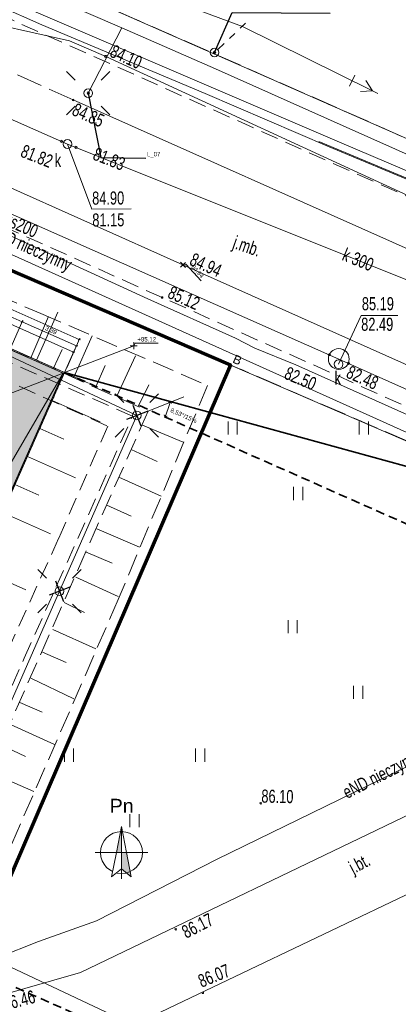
# Model space of a CAD drawing. Header units: metres. Extents: x -1013 to 1493497, y -5789518 to 1032.
# Tile 47 of 73: x 23 to 45, y -25 to 31. Entities that reach past the tile are written whole.
import ezdxf
from ezdxf.xclip import XClip

# ---------------------------------------------------------------- set-up
doc = ezdxf.new("R2010")
doc.units = ezdxf.units.M
doc.header["$MEASUREMENT"] = 0
doc.header["$XCLIPFRAME"] = 0
for name, pattern in [('2_BUBZ02', [1.75, 1.25, -0.5]), ('2_KTCR02', [1.5, 1, -0.5]), ('2_KTJZ01', [2, 1.5, -0.5]), ('GUK', [2, 1.5, -0.5]), ('GUZ', [1, 0.5, -0.5]), ('Kropki i Kreski', [0.72, 0.36, -0.18, 0, -0.18]), ('Przerywana długa', [0.78, 0.5, -0.28]), ('Wipeout_Contour', [1, 0, -1])]:
    doc.linetypes.add(name, pattern=pattern)
for name, color, linetype, lineweight in [('130-Z Teren1', 7, 'Continuous', 13), ('130-Z Teren114', 113, 'Continuous', 25), ('130-Z Teren94', 9, 'Continuous', 13), ('450-K Belki21', 37, 'Continuous', 5), ('450-K Belki69', 41, 'Continuous', 13), ('703-L Płaszczyzny podejścia 2D3', 152, 'Continuous', 30), ('703-L Płaszczyzny podejścia 2D38', 171, 'Continuous', 35), ('708-L Opisy_ numeracja obiektów85', 1, 'Continuous', 25), ('709-L Rzędne terenu25', 5, 'Continuous', 13), ('709-L Rzędne terenu85', 1, 'Continuous', 25), ('711-L Wymiary opisy1', 7, 'Continuous', 13), ('711-L Wymiary opisy85', 1, 'Continuous', 25), ('714-L Wymiary opisy dla 1_1001', 7, 'Continuous', 13), ('718-L Elementy do rozbiórki85', 1, 'Continuous', 25), ('722-L Obiekty_Latarnie_ słupy_ anteny1', 7, 'Continuous', 13), ('798-L Zakres inwestycji9', 142, 'Continuous', 70), ('810-G Ogólne2', 4, 'Continuous', 20), ('ex_02_DXF_MZ_500_4_BUBZ_D_L_17', 9, 'Continuous', 18), ('ex_02_DXF_MZ_500_4_Dzialki7', 9, 'Continuous', 18), ('ex_02_DXF_MZ_500_4_K1_BDOT_T_117', 9, 'Continuous', 18), ('ex_02_DXF_MZ_500_4_Kontury3', 9, 'Continuous', 18), ('ex_02_DXF_MZ_500_4_KTCR_D_L_17', 9, 'Continuous', 18), ('ex_02_DXF_MZ_500_4_KTCR_L_17', 9, 'Continuous', 18), ('ex_02_DXF_MZ_500_4_KTJZ_E_T_07', 9, 'Continuous', 18), ('ex_02_DXF_MZ_500_4_KTJZ_L_07', 9, 'Continuous', 18), ('ex_02_DXF_MZ_500_4_KTKR_L_07', 9, 'Continuous', 18), ('ex_02_DXF_MZ_500_4_RTPW_T_17', 9, 'Continuous', 18), ('ex_02_DXF_MZ_500_4_SUBK_L_034', 9, 'Continuous', 18), ('ex_02_DXF_MZ_500_4_SUPE_D_L_31', 9, 'Continuous', 18), ('ex_02_DXF_MZ_500_4_SUPE_D_T_27', 9, 'Continuous', 18), ('ex_02_DXF_MZ_500_4_SUPE_E_T_31', 9, 'Continuous', 18), ('ex_02_DXF_MZ_500_4_SUPG_L_252', 9, 'Continuous', 18), ('ex_02_DXF_MZ_500_4_SUPK_D_L_434', 9, 'Continuous', 18), ('ex_02_DXF_MZ_500_4_SUPK_E_T_434', 9, 'Continuous', 18), ('ex_02_DXF_MZ_500_4_SUPK_L_434', 9, 'Continuous', 18), ('ex_02_DXF_MZ_500_4_SUPT_D_L_030', 9, 'Continuous', 18), ('ex_02_DXF_MZ_500_4_SUPW_D_L_05', 9, 'Continuous', 18), ('ex_02_DXF_MZ_500_4_SUPW_L_05', 9, 'Continuous', 18), ('ex_02_DXF_MZ_500_4_SUSM_D_L_47', 9, 'Continuous', 18), ('ex_02_DXF_MZ_500_4_SUSM_D_T_07', 9, 'Continuous', 18), ('ex_02_DXF_MZ_500_4_SUSM_D_T_37', 9, 'Continuous', 18), ('ex_02_DXF_MZ_500_4_SUTG_T_052', 9, 'Continuous', 18), ('ex_02_DXF_MZ_500_4_SUTK_T_034', 9, 'Continuous', 18), ('ex_02_DXF_MZ_500_4_SUUK_D_T_234', 9, 'Continuous', 18), ('ex_02_DXF_MZ_500_4_SUUK_E_T_934', 9, 'Continuous', 18), ('ex_02_DXF_MZ_500_4_SUUK_T_234', 9, 'Continuous', 18), ('ex_02_DXF_MZ_500_4_Uzytki3', 9, 'Continuous', 18)]:
    doc.layers.add(name, color=color, linetype=linetype, lineweight=lineweight)
for name, color, linetype in [('700-L Mapa 1_100 dwg', 7, 'Continuous'), ('711-L Wymiary opisy', 7, 'Continuous'), ('714-L Wymiary opisy dla 1_100', 7, 'Continuous')]:
    doc.layers.add(name, color=color, linetype=linetype)
doc.styles.add('STYL_AUTOMATYCZNY_1', font='arial.ttf')
doc.styles.add('STYL_AUTOMATYCZNY_2', font='arial.ttf')
doc.styles.add('STYL_AUTOMATYCZNY_3', font='ARIALN.TTF')
doc.styles.add('STYL_AUTOMATYCZNY_4', font='arial.ttf', dxfattribs={"width": 0.7})
doc.linetypes.add('Linia z krzyżyków', pattern='A,0,[1,88_A.L.03 Sytuacja 1_1001.Shx,S=0.015873,R=0,X=0,Y=0],-2,0', length=2)
doc.dimstyles.new('STYL_AUTOMATYCZNY__1', dxfattribs={"dimtxt": 0.25, "dimasz": 0.095, "dimexe": 0.18, "dimexo": 0.3, "dimgap": 0, "dimtad": 1, "dimzin": 0, "dimdsep": 46, "dimtxsty": 'STYL_AUTOMATYCZNY_2', "dimblk": 'ARROWHEAD_2', "dimblk1": 'ARROWHEAD_2', "dimblk2": 'ARROWHEAD_2', "dimcen": 0.09, "dimclrd": 7, "dimclre": 7, "dimclrt": 1, "dimazin": 0, "dimtfac": 1, "dimtdec": 4, "dimtmove": 0, "dimatfit": 3, "dimfxl": 1, "dimtolj": 1, "dimtzin": 0, "dimarcsym": 0})
doc.dimstyles.new('STYL_AUTOMATYCZNY__3', dxfattribs={"dimtxt": 0.25, "dimasz": 0.183575, "dimexe": 0.18, "dimexo": 0.04, "dimgap": 0, "dimtad": 1, "dimzin": 0, "dimdsep": 46, "dimtxsty": 'STYL_AUTOMATYCZNY_2', "dimblk": 'ARROWHEAD_8', "dimblk1": 'ARROWHEAD_8', "dimblk2": 'ARROWHEAD_8', "dimcen": 0.09, "dimclrd": 7, "dimclre": 7, "dimclrt": 7, "dimazin": 0, "dimtfac": 1, "dimtdec": 4, "dimtmove": 2, "dimatfit": 3, "dimfxl": 1, "dimtolj": 1, "dimtzin": 0, "dimarcsym": 0})
doc.dimstyles.new('STYL_AUTOMATYCZNY__4', dxfattribs={"dimtxt": 0.18, "dimasz": 0.0912, "dimexe": 0.18, "dimexo": 0.0625, "dimgap": 0, "dimtad": 0, "dimtih": 1, "dimtoh": 1, "dimdec": 4, "dimzin": 0, "dimdsep": 46, "dimcen": 0.09, "dimadec": 0, "dimazin": 0, "dimtfac": 1, "dimtdec": 4, "dimtmove": 0, "dimatfit": 3, "dimldrblk": 'ARROWHEAD_7', "dimfxl": 1, "dimtolj": 1, "dimtzin": 0, "dimarcsym": 0})

# ---------------------------------------------------------------- blocks, each defined once
blk = doc.blocks.new('*D6')
at = {"layer": '711-L Wymiary opisy1', "color": 7, "linetype": 'Continuous', "lineweight": 13}
for p, q in [((-4.674, 24.638), (-3.921, 26.336)), ((-3.901, 26.293), (-4.018, 26.208)), ((-4.015, 26.275), (-3.959, 26.25)), ((-3.959, 26.25), (26.485, 12.759)), ((25.771, 11.146), (26.523, 12.845)), ((26.427, 12.717), (26.544, 12.802)), ((26.485, 12.759), (26.541, 12.735))]:
    blk.add_line(p, q, dxfattribs=at)
at = {"layer": '711-L Wymiary opisy85', "color": 1, "lineweight": 25, "insert": (10.891, 19.724), "char_height": 0.25, "attachment_point": 7, "rotation": 336.1008, "style": 'STYL_AUTOMATYCZNY_2'}
blk.add_mtext('\\A1;{\\pql;\\fArial|b0|i0|c238|p0;\\W1.000000;33,30}', dxfattribs=at)
blk = doc.blocks.new('ARROWHEAD_2')
at = {"color": 0, "linetype": 'Continuous', "lineweight": 0}
for p, q in [((0, 0), (-1, 0)), ((-0.38, -0.66), (0.38, 0.66))]:
    blk.add_line(p, q, dxfattribs=at)
blk = doc.blocks.new('*D9')
at = {"layer": '711-L Wymiary opisy1', "color": 7, "linetype": 'Continuous', "lineweight": 13}
for p, q in [((-4.12, 25.888), (-1.02, 24.515)), ((-2.948, 20.165), (-0.982, 24.601)), ((-0.962, 24.557), (-1.079, 24.472)), ((-1.02, 24.515), (23.226, 13.771)), ((21.298, 9.421), (23.264, 13.857)), ((23.284, 13.813), (23.168, 13.728)), ((23.226, 13.771), (26.325, 12.398))]:
    blk.add_line(p, q, dxfattribs=at)
at = {"layer": '711-L Wymiary opisy85', "color": 1, "lineweight": 25, "insert": (10.731, 19.362), "char_height": 0.25, "attachment_point": 7, "rotation": 336.1008, "style": 'STYL_AUTOMATYCZNY_2'}
blk.add_mtext('\\A1;{\\pql;\\fArial|b0|i0|c238|p0;\\W1.000000;26,52}', dxfattribs=at)
blk = doc.blocks.new('*D10')
at = {"layer": '711-L Wymiary opisy1', "color": 7, "linetype": 'Continuous', "lineweight": 13}
for p, q in [((23.284, 13.813), (23.168, 13.728)), ((23.226, 13.771), (26.325, 12.398)), ((25.771, 11.146), (26.363, 12.483)), ((26.267, 12.355), (26.383, 12.44)), ((26.325, 12.398), (26.381, 12.373))]:
    blk.add_line(p, q, dxfattribs=at)
at = {"layer": '711-L Wymiary opisy85', "color": 1, "lineweight": 25, "insert": (24.491, 13.265), "char_height": 0.25, "attachment_point": 7, "rotation": 336.1008, "style": 'STYL_AUTOMATYCZNY_2'}
blk.add_mtext('\\A1;{\\pql;\\fArial|b0|i0|c238|p0;\\W1.000000;3,39}', dxfattribs=at)
blk = doc.blocks.new('*D12')
at = {"layer": '711-L Wymiary opisy1', "color": 7, "linetype": 'Continuous', "lineweight": 13}
for p, q in [((-4.28, 25.527), (4.085, 21.82)), ((-0.015, 12.565), (4.123, 21.905)), ((4.144, 21.862), (4.027, 21.777)), ((4.085, 21.82), (17.799, 15.743)), ((13.698, 6.488), (17.837, 15.828)), ((17.858, 15.785), (17.741, 15.7)), ((17.799, 15.743), (26.165, 12.036))]:
    blk.add_line(p, q, dxfattribs=at)
at = {"layer": '711-L Wymiary opisy85', "color": 1, "lineweight": 25, "insert": (10.57, 19.001), "char_height": 0.25, "attachment_point": 7, "rotation": 336.1008, "style": 'STYL_AUTOMATYCZNY_2'}
blk.add_mtext('\\A1;{\\pql;\\fArial|b0|i0|c238|p0;\\W1.000000;15,00}', dxfattribs=at)
blk = doc.blocks.new('*D13')
at = {"layer": '711-L Wymiary opisy1', "color": 7, "linetype": 'Continuous', "lineweight": 13}
for p, q in [((17.858, 15.785), (17.741, 15.7)), ((17.799, 15.743), (26.165, 12.036)), ((25.771, 11.146), (26.203, 12.122)), ((26.107, 11.993), (26.223, 12.078)), ((26.165, 12.036), (26.221, 12.011))]:
    blk.add_line(p, q, dxfattribs=at)
at = {"layer": '711-L Wymiary opisy85', "color": 1, "lineweight": 25, "insert": (21.697, 14.07), "char_height": 0.25, "attachment_point": 7, "rotation": 336.1008, "style": 'STYL_AUTOMATYCZNY_2'}
blk.add_mtext('\\A1;{\\pql;\\fArial|b0|i0|c238|p0;\\W1.000000;9,15}', dxfattribs=at)
blk = doc.blocks.new('*D63')
at = {"layer": '711-L Wymiary opisy1', "color": 7, "linetype": 'Continuous', "lineweight": 13}
for p, q in [((31.701, 9.209), (31.582, 9.143)), ((31.701, 9.209), (31.767, 9.09)), ((31.387, 8.33), (31.337, 8.457)), ((31.387, 8.33), (31.514, 8.38))]:
    blk.add_line(p, q, dxfattribs=at)
blk.add_arc((25.649, 10.872), 6.276, 336.1008, 344.6316, dxfattribs=at)
at = {"layer": '711-L Wymiary opisy1', "color": 7, "lineweight": 13, "insert": (31.654, 8.581), "char_height": 0.25, "attachment_point": 7, "rotation": 336.1008, "style": 'STYL_AUTOMATYCZNY_2'}
blk.add_mtext('\\A1;{\\pql;\\fArial|b0|i0|c238|p0;\\W1.000000;8,53°/15%}', dxfattribs=at)
blk = doc.blocks.new('ARROWHEAD_8')
at = {"color": 0, "linetype": 'Continuous', "lineweight": 0}
blk.add_line((0, 0), (-1, 0), dxfattribs=at)
at = {"color": 0, "linetype": 'Continuous', "lineweight": 0, "flags": 128}
blk.add_lwpolyline([(-0.525, 0.525), (0, 0), (-0.525, -0.525)], dxfattribs=at)
blk = doc.blocks.new('*D64')
at = {"layer": '711-L Wymiary opisy1', "color": 7, "linetype": 'Continuous', "lineweight": 13}
for p, q in [((18.152, -22.228), (18.025, -22.277)), ((18.152, -22.228), (18.201, -22.356)), ((17.692, -23.088), (17.661, -22.955)), ((17.692, -23.088), (17.825, -23.057))]:
    blk.add_line(p, q, dxfattribs=at)
blk.add_arc((12.159, -19.572), 6.556, 327.57, 336.1008, dxfattribs=at)
at = {"layer": '711-L Wymiary opisy1', "color": 7, "lineweight": 13, "insert": (18.03, -22.8), "char_height": 0.25, "attachment_point": 7, "rotation": 336.1008, "style": 'STYL_AUTOMATYCZNY_2'}
blk.add_mtext('\\A1;{\\pql;\\fArial|b0|i0|c238|p0;\\W1.000000;8,53°/15%}', dxfattribs=at)
blk = doc.blocks.new('ARROWHEAD_7')
at = {"color": 0, "linetype": 'Continuous', "lineweight": 0}
for p, q in [((0, 0), (-1, 0)), ((-0.25, 0), (0.25, 0)), ((0, -0.25), (0, 0.25))]:
    blk.add_line(p, q, dxfattribs=at)
blk.add_circle((0, 0), 0.25, dxfattribs=at)
blk = doc.blocks.new('Rysunek_1_4', base_point=(-51.91, -72.413))
at = {"layer": 'ex_02_DXF_MZ_500_4_BUBZ_D_L_17', "color": 9, "linetype": '2_BUBZ02', "lineweight": 18}
for p, q in [((-9.558, 26.527), (30.427, 8.666)), ((5.692, 22.23), (24.282, 14.249)), ((24.282, 14.249), (33.818, 10.129)), ((33.818, 10.129), (28.715, -2.118)), ((30.427, 8.666), (17.782, -19.93)), ((28.715, -2.118), (20.448, -21.102))]:
    blk.add_line(p, q, dxfattribs=at)
at = {"layer": 'ex_02_DXF_MZ_500_4_BUBZ_D_L_17', "color": 9, "linetype": 'Continuous', "lineweight": 18}
for p, q in [((23.714, 11.707), (24.72, 14.082)), ((26.175, 10.6), (27.232, 12.975)), ((25.013, 11.12), (25.5, 12.196)), ((28.636, 9.51), (29.71, 11.834)), ((27.406, 10.012), (27.976, 11.277)), ((29.866, 8.956), (30.471, 10.17)), ((30.427, 8.666), (32.469, 9.486)), ((30.113, 7.868), (32.436, 6.879)), ((29.458, 6.466), (30.945, 5.778)), ((28.754, 4.877), (31.18, 3.804)), ((28.066, 3.288), (29.451, 2.65)), ((27.497, 1.938), (29.923, 0.882)), ((26.842, 0.622), (28.362, -0.032)), ((26.29, -0.83), (28.716, -1.937)), ((25.618, -2.283), (26.781, -2.854)), ((24.965, -3.821), (27.426, -4.945)), ((24.378, -5.136), (25.728, -5.723)), ((23.707, -6.606), (26.185, -7.798)), ((23.086, -8.007), (24.368, -8.561)), ((22.55, -9.272), (25.062, -10.413)), ((21.996, -10.434), (23.415, -11.089)), ((21.326, -11.972), (23.889, -13.095))]:
    blk.add_line(p, q, dxfattribs=at)
at = {"layer": 'ex_02_DXF_MZ_500_4_Dzialki7', "color": 9, "linetype": 'Continuous', "lineweight": 18}
for p, q in [((-42.33, 44.713), (161.19, -43.067)), ((118.532, -7.999), (16.017, 37.104))]:
    blk.add_line(p, q, dxfattribs=at)
at = {"layer": 'ex_02_DXF_MZ_500_4_K1_BDOT_T_117', "color": 9, "linetype": 'Continuous', "lineweight": 18}
for p, q in [((34.998, 7.322), (34.998, 8.072)), ((35.523, 7.322), (35.523, 8.072)), ((42.498, 7.322), (42.498, 8.072)), ((43.023, 7.322), (43.023, 8.072)), ((38.748, 3.572), (38.748, 4.322)), ((39.273, 3.572), (39.273, 4.322)), ((38.428, -4.044), (38.428, -3.294)), ((38.953, -4.044), (38.953, -3.294)), ((42.178, -7.794), (42.178, -7.044)), ((42.703, -7.794), (42.703, -7.044)), ((25.638, -11.392), (25.638, -10.642)), ((26.163, -11.392), (26.163, -10.642)), ((33.138, -11.392), (33.138, -10.642)), ((33.663, -11.392), (33.663, -10.642)), ((29.388, -15.142), (29.388, -14.392)), ((29.913, -15.142), (29.913, -14.392))]:
    blk.add_line(p, q, dxfattribs=at)
at = {"layer": 'ex_02_DXF_MZ_500_4_Kontury3', "color": 9, "linetype": 'GUK', "lineweight": 18}
for p, q in [((-42.331, 44.714), (102.61, -17.792)), ((16.02, 37.103), (62.51, 16.653))]:
    blk.add_line(p, q, dxfattribs=at)
at = {"layer": 'ex_02_DXF_MZ_500_4_KTCR_D_L_17', "color": 9, "linetype": '2_KTCR02', "lineweight": 18}
for p, q in [((5.263, 18.08), (28.122, 7.801)), ((29.535, 8.383), (20.622, 12.273)), ((23.336, -5.479), (29.535, 8.383)), ((28.122, 7.801), (25.305, 1.376)), ((25.305, 1.376), (20.635, -8.933)), ((16.657, -20.79), (23.336, -5.479))]:
    blk.add_line(p, q, dxfattribs=at)
at = {"layer": 'ex_02_DXF_MZ_500_4_KTCR_L_17', "color": 9, "linetype": '2_KTCR02', "lineweight": 18}
for p, q in [((31.23, 15.163), (-19.02, 37.653)), ((111.77, -8.787), (9.37, 36.973)), ((62.71, 1.113), (31.23, 15.163))]:
    blk.add_line(p, q, dxfattribs=at)
at = {"layer": 'ex_02_DXF_MZ_500_4_KTJZ_L_07', "color": 9, "linetype": '2_KTJZ01', "lineweight": 18}
blk.add_line((26.14, 26.463), (19.78, 29.313), dxfattribs=at)
at = {"layer": 'ex_02_DXF_MZ_500_4_KTKR_L_07', "color": 9, "linetype": 'Continuous', "lineweight": 18}
for p, q in [((32.42, 17.033), (-15.26, 38.363)), ((106.54, -9.377), (26.14, 26.463)), ((63.79, 3.003), (32.42, 17.033)), ((26.55, -23.457), (62.19, -6.317)), ((24.2, -29.027), (62.95, -10.507)), ((26.55, -23.457), (21.67, -24.857))]:
    blk.add_line(p, q, dxfattribs=at)
at = {"layer": 'ex_02_DXF_MZ_500_4_RTPW_T_17', "color": 9, "linetype": 'Continuous', "lineweight": 18}
for centre in [(26.14, 26.463), (32.42, 17.033), (31.23, 15.163), (36.866, -13.774), (32.007, -20.979), (33.552, -24.618)]:
    blk.add_circle(centre, 0.045, dxfattribs=at)
at = {"layer": 'ex_02_DXF_MZ_500_4_SUBK_L_034', "color": 9, "linetype": 'Continuous', "lineweight": 18}
blk.add_circle((41.33, 11.643), 0.595, dxfattribs=at)
at = {"layer": 'ex_02_DXF_MZ_500_4_SUPE_D_L_31', "color": 9, "linetype": 'Continuous', "lineweight": 18}
for p, q in [((23.166, 33.074), (28.924, 30.594)), ((28.924, 30.594), (27, 26.85)), ((28.924, 30.594), (34.281, 28.252)), ((34.281, 28.252), (41.745, 24.914)), ((41.745, 24.914), (48.156, 22.039)), ((30.403, 15.083), (18.012, 20.757)), ((35.419, 12.838), (30.403, 15.083)), ((19.907, 13.029), (29.78, 8.418)), ((36.523, 12.266), (35.419, 12.838)), ((38.87, 11.312), (36.523, 12.266)), ((48.842, 6.852), (38.87, 11.312)), ((29.78, 8.418), (25.35, -1.644)), ((25.35, -1.644), (21.059, -11.415)), ((45.99, -11.3), (34.379, -16.962)), ((34.379, -16.962), (27.463, -20.491)), ((27.463, -20.491), (24.161, -21.684)), ((24.161, -21.684), (20.91, -22.967))]:
    blk.add_line(p, q, dxfattribs=at)
at = {"layer": 'ex_02_DXF_MZ_500_4_SUPE_D_T_27', "color": 9, "linetype": 'Continuous', "lineweight": 18}
for p, q in [((35.824, 30.673), (28.034, 33.554)), ((35.824, 30.673), (43.266, 26.984)), ((42.251, 27.877), (41.94, 27.25)), ((42.878, 27.567), (43.266, 26.984)), ((42.567, 26.939), (43.266, 26.984)), ((43.266, 26.984), (43.574, 26.831))]:
    blk.add_line(p, q, dxfattribs=at)
at = {"layer": 'ex_02_DXF_MZ_500_4_SUPG_L_252', "color": 9, "linetype": 'Continuous', "lineweight": 18}
for p, q in [((25.93, 29.853), (20.98, 30.953)), ((28, 28.953), (25.93, 29.853)), ((47.04, 20.193), (28, 28.953))]:
    blk.add_line(p, q, dxfattribs=at)
at = {"layer": 'ex_02_DXF_MZ_500_4_SUPK_D_L_434', "color": 9, "linetype": 'Continuous', "lineweight": 18}
for p, q in [((7.643, 31.885), (25.81, 23.943)), ((25.81, 23.943), (68.023, 7.027))]:
    blk.add_line(p, q, dxfattribs=at)
at = {"layer": 'ex_02_DXF_MZ_500_4_SUPK_L_434', "color": 9, "linetype": 'Continuous', "lineweight": 18}
for p, q in [((41.33, 11.643), (7.52, 26.613)), ((92.33, -11.167), (41.33, 11.643))]:
    blk.add_line(p, q, dxfattribs=at)
at = {"layer": 'ex_02_DXF_MZ_500_4_SUPT_D_L_030', "color": 9, "linetype": 'Continuous', "lineweight": 18}
for p, q in [((16.628, 34.178), (24.352, 30.752)), ((41.371, 24.051), (18.861, 33.704)), ((24.352, 30.752), (33.691, 26.837)), ((33.691, 26.837), (40.773, 23.777)), ((48.646, 20.552), (40.191, 24.083)), ((40.773, 23.777), (51.736, 19.214)), ((41.371, 24.051), (55.775, 17.922))]:
    blk.add_line(p, q, dxfattribs=at)
at = {"layer": 'ex_02_DXF_MZ_500_4_SUPW_D_L_05', "color": 9, "linetype": 'Continuous', "lineweight": 18}
blk.add_line((35.565, -29.255), (15.788, -19.973), dxfattribs=at)
at = {"layer": 'ex_02_DXF_MZ_500_4_SUPW_L_05', "color": 9, "linetype": 'Continuous', "lineweight": 18}
blk.add_line((17.18, 20.073), (56.56, 2.333), dxfattribs=at)
at = {"layer": 'ex_02_DXF_MZ_500_4_SUSM_D_L_47', "color": 9, "linetype": 'Continuous', "lineweight": 18}
for p, q in [((35.693, 30.562), (36, 30.851)), ((35.078, 29.984), (35.386, 30.273)), ((34.406, 29.353), (34.771, 29.695))]:
    blk.add_line(p, q, dxfattribs=at)
blk.add_circle((34.224, 29.181), 0.25, dxfattribs=at)
at = {"layer": 'ex_02_DXF_MZ_500_4_SUSM_D_T_07', "color": 9, "linetype": 'Continuous', "lineweight": 18}
for p, q in [((26.258, 27.593), (25.763, 28.088)), ((27.743, 27.593), (28.238, 28.088)), ((26.258, 26.108), (25.763, 25.613)), ((27.743, 26.108), (28.238, 25.613)), ((29.037, 9.161), (28.542, 9.656)), ((30.522, 9.161), (31.017, 9.656)), ((29.037, 7.676), (28.542, 7.181)), ((30.522, 7.676), (31.017, 7.181)), ((24.608, -0.901), (24.113, -0.406)), ((26.093, -0.901), (26.588, -0.406)), ((24.608, -2.386), (24.113, -2.881)), ((26.093, -2.386), (26.588, -2.881))]:
    blk.add_line(p, q, dxfattribs=at)
at = {"layer": 'ex_02_DXF_MZ_500_4_SUSM_D_T_37', "color": 9, "linetype": 'Continuous', "lineweight": 18}
for centre in [(34.224, 29.181), (27, 26.85), (29.78, 8.418), (25.35, -1.644)]:
    blk.add_circle(centre, 0.25, dxfattribs=at)
at = {"layer": 'ex_02_DXF_MZ_500_4_SUTG_T_052', "color": 9, "linetype": 'Continuous', "lineweight": 18}
blk.add_circle((28, 28.953), 0.0625, dxfattribs=at)
at = {"layer": 'ex_02_DXF_MZ_500_4_SUTK_T_034', "color": 9, "linetype": 'Continuous', "lineweight": 18}
for p, q in [((25.81, 23.943), (27.197, 20.221)), ((27.197, 20.221), (29.449, 20.237)), ((41.32, 11.343), (42.62, 14.142)), ((42.62, 14.142), (44.71, 14.142))]:
    blk.add_line(p, q, dxfattribs=at)
for centre in [(25.472, 24.091), (26.295, 23.749), (40.786, 11.884), (41.887, 11.401)]:
    blk.add_circle(centre, 0.0625, dxfattribs=at)
at = {"layer": 'ex_02_DXF_MZ_500_4_SUUK_D_T_234', "color": 9, "linetype": 'Continuous', "lineweight": 18}
blk.add_circle((25.81, 23.943), 0.25, dxfattribs=at)
at = {"layer": 'ex_02_DXF_MZ_500_4_SUUK_T_234', "color": 9, "linetype": 'Continuous', "lineweight": 18}
blk.add_circle((41.32, 11.343), 0.25, dxfattribs=at)
at = {"layer": 'ex_02_DXF_MZ_500_4_Uzytki3', "color": 9, "linetype": 'GUZ', "lineweight": 18}
for p, q in [((-42.331, 44.714), (102.61, -17.792)), ((16.017, 37.104), (62.515, 16.649))]:
    blk.add_line(p, q, dxfattribs=at)
at = {"layer": 'ex_02_DXF_MZ_500_4_KTJZ_E_T_07', "color": 9, "linetype": 'Continuous', "lineweight": 18, "char_height": 0.75, "attachment_point": 4, "style": 'STYL_AUTOMATYCZNY_4'}
for s, insert, rotation in [('\\A1;{\\pql;\\fArial|b0|i0|c238|p0;\\W0.700000;j.mb.}', (35.295, 18.253), 340.9003), ('\\A1;{\\pql;\\fArial|b0|i0|c238|p0;\\W0.700000;j.bt.}', (42.042, -17.603), 27.8973)]:
    blk.add_mtext(s, dxfattribs=dict(at, insert=insert, rotation=rotation))
at = {"layer": 'ex_02_DXF_MZ_500_4_RTPW_T_17', "color": 9, "linetype": 'Continuous', "lineweight": 18, "char_height": 0.75, "style": 'STYL_AUTOMATYCZNY_4'}
for s, insert, attachment_point, rotation in [('\\A1;{\\pql;\\fArial|b0|i0|c238|p0;\\W0.700000;84.85}', (26.319, 26.315), 1, 335.889), ('\\A1;{\\pql;\\fArial|b0|i0|c238|p0;\\W0.700000;84.94}', (32.734, 17.051), 7, 335.6688), ('\\A1;{\\pql;\\fArial|b0|i0|c238|p0;\\W0.700000;85.12}', (31.481, 15.163), 7, 335.9313), ('\\A1;{\\pql;\\fArial|b0|i0|c238|p0;\\W0.700000;86.10}', (36.897, -13.744), 7, 358.953), ('\\A1;{\\pql;\\fArial|b0|i0|c238|p0;\\W0.700000;86.17}', (32.262, -20.858), 1, 27.081), ('\\A1;{\\pql;\\fArial|b0|i0|c238|p0;\\W0.700000;86.07}', (33.486, -24.338), 7, 21.9633), ('\\A1;{\\pql;\\fArial|b0|i0|c238|p0;\\W0.700000;86.46}', (22.064, -24.911), 1, 14.8084)]:
    blk.add_mtext(s, dxfattribs=dict(at, insert=insert, attachment_point=attachment_point, rotation=rotation))
at = {"layer": 'ex_02_DXF_MZ_500_4_SUPE_E_T_31', "color": 9, "linetype": 'Continuous', "lineweight": 18, "char_height": 0.75, "attachment_point": 4, "style": 'STYL_AUTOMATYCZNY_4'}
for insert, rotation in [((21.444, 18.9), 335.9627), ((41.686, -13.296), 26.9733)]:
    blk.add_mtext('\\A1;{\\pql;\\fArial|b0|i0|c238|p0;\\W0.700000;eND nieczynny}', dxfattribs=dict(at, insert=insert, rotation=rotation))
at = {"layer": 'ex_02_DXF_MZ_500_4_SUPK_E_T_434', "color": 9, "linetype": 'Continuous', "lineweight": 18, "char_height": 0.75, "attachment_point": 7, "style": 'STYL_AUTOMATYCZNY_4'}
for s, insert, rotation in [('\\A1;{\\pql;\\fArial|b0|i0|c238|p0;\\W0.700000;ks200}', (22.118, 19.341), 336.1048), ('\\A1;{\\pql;\\fArial|b0|i0|c238|p0;\\W0.700000;k 300}', (41.464, 17.309), 338.022)]:
    blk.add_mtext(s, dxfattribs=dict(at, insert=insert, rotation=rotation))
at = {"layer": 'ex_02_DXF_MZ_500_4_SUTG_T_052', "color": 9, "linetype": 'Continuous', "lineweight": 18, "insert": (28.173, 28.961), "char_height": 0.75, "attachment_point": 7, "rotation": 335.6375, "style": 'STYL_AUTOMATYCZNY_4'}
blk.add_mtext('\\A1;{\\pql;\\fArial|b0|i0|c238|p0;\\W0.700000;84.10}', dxfattribs=at)
at = {"layer": 'ex_02_DXF_MZ_500_4_SUTK_T_034', "color": 9, "linetype": 'Continuous', "lineweight": 18, "char_height": 0.75, "style": 'STYL_AUTOMATYCZNY_4'}
for s, insert, attachment_point, rotation in [('\\A1;{\\pql;\\fArial|b0|i0|c238|p0;\\W0.700000;81.82}', (23.207, 23.587), 4, 338.1986), ('\\A1;{\\pql;\\fArial|b0|i0|c238|p0;\\W0.700000;81.83}', (27.344, 23.421), 4, 338.5523), ('\\A1;{\\pql;\\fArial|b0|i0|c238|p0;\\W0.700000;84.90}', (27.22, 21.221), 1, 0.4031), ('\\A1;{\\pql;\\fArial|b0|i0|c238|p0;\\W0.700000;81.15}', (27.228, 19.971), 1, 0.4031), ('\\A1;{\\pql;\\fArial|b0|i0|c238|p0;\\W0.700000;82.50}', (38.444, 11.236), 1, 337.1263), ('\\A1;{\\pql;\\fArial|b0|i0|c238|p0;\\W0.700000;82.48}', (41.999, 11.295), 1, 336.2848)]:
    blk.add_mtext(s, dxfattribs=dict(at, insert=insert, attachment_point=attachment_point, rotation=rotation))
for s, insert, attachment_point in [('\\A1;{\\pql;\\fArial|b0|i0|c238|p0;\\W0.700000;85.19}', (42.65, 14.422), 7), ('\\A1;{\\pql;\\fArial|b0|i0|c238|p0;\\W0.700000;82.49}', (42.613, 14.006), 1)]:
    blk.add_mtext(s, dxfattribs=dict(at, insert=insert, attachment_point=attachment_point))
at = {"layer": 'ex_02_DXF_MZ_500_4_SUUK_E_T_934', "color": 9, "linetype": 'Continuous', "lineweight": 18, "char_height": 0.75, "attachment_point": 1, "style": 'STYL_AUTOMATYCZNY_4'}
for s, insert in [('\\A1;{\\pql;\\fArial|b0|i0|c238|p0;\\W0.700000;k }', (25.082, 23.385)), ('\\A1;{\\pql;\\fArial|b0|i0|c238|p0;\\W0.700000;k}', (41.088, 10.928))]:
    blk.add_mtext(s, dxfattribs=dict(at, insert=insert))

msp = doc.modelspace()

# ---------------------------------------------------------------- hatches: boundary and pattern name
at = {"layer": '130-Z Teren114', "linetype": 'Continuous', "lineweight": 25}
h = msp.add_hatch(dxfattribs=at)
h.set_pattern_fill('trawa_0001', color=113, style=0, pattern_type=2)
h.set_pattern_definition([(66.1008, (9.5559, 15.6522), (-0.548556, 0.243077), [0.086603, -0.259808]), (66.101, (9.90033, 15.689), (-0.548556, 0.243077), [0.086603, -0.259808]), (6.1008, (9.5559, 15.6522), (-0.063767, 0.596602), [0.086603, -0.259808]), (6.101, (9.6962, 15.9689), (-0.063767, 0.596602), [0.086603, -0.259808]), (126.1008, (9.5559, 15.6522), (0.484789, 0.353525), [0.086603, -0.259808]), (126.101, (9.6962, 15.9689), (0.484789, 0.353525), [0.086603, -0.259808])])
h.paths.add_polyline_path([(-3.0696, 19.8905), (21.1766, 9.1465), (25.5699, 10.8413), (-4.765, 24.2841)])
h = msp.add_hatch(dxfattribs=at)
h.set_pattern_fill('trawa_0001', color=113, style=0, pattern_type=2)
h.set_pattern_definition([(156.1008, (16.9383, -3.47895), (0.243077, 0.548556), [0.086603, -0.259808]), (156.1008, (16.90147, -3.1345), (0.243077, 0.548556), [0.086603, -0.259808]), (96.1008, (16.9383, -3.47895), (0.596602, 0.063767), [0.086603, -0.259808]), (96.1008, (16.6216, -3.3386), (0.596602, 0.063767), [0.086603, -0.259808]), (216.1008, (16.9383, -3.47895), (-0.353525, 0.484789), [0.086603, -0.259808]), (216.1008, (16.6216, -3.3386), (-0.353525, 0.484789), [0.086603, -0.259808])])
h.paths.add_polyline_path([(10.4326, -15.0997), (12.128, -19.4933), (25.5699, 10.8413), (21.1766, 9.1465)])
at = {"layer": '714-L Wymiary opisy dla 1_1001', "linetype": 'Continuous', "lineweight": 13}
msp.add_hatch(color=7, dxfattribs=at).paths.add_polyline_path([(28.9006, -16.5915), (28.9006, -15.0915), (28.6091, -16.5915)])

# ---------------------------------------------------------------- linework, layer by layer
at = {"layer": '130-Z Teren1', "color": 7, "linetype": 'Continuous', "lineweight": 13, "flags": 128}
for points in [[(-3.0696, 19.8905), (-4.765, 24.2841), (25.5699, 10.8413), (21.1766, 9.1465)], [(10.4326, -15.0997), (12.128, -19.4933), (25.5699, 10.8413), (21.1766, 9.1465)]]:
    msp.add_lwpolyline(points, close=True, dxfattribs=at)
at = {"layer": '130-Z Teren1', "color": 7, "linetype": 'Continuous', "lineweight": 13}
for points in [[(24.047, 11.5825), (25.2624, 14.3253)], [(25.6493, 10.8724), (29.6075, 12.3998)], [(25.6493, 10.8724), (26.257, 12.2438)], [(25.6493, 10.8724), (27.0207, 10.2648)], [(24.9393, 9.2701), (27.6821, 8.0547)], [(24.2293, 7.6677), (25.6006, 7.06)], [(23.5192, 6.0654), (26.262, 4.85)], [(22.8092, 4.463), (24.1806, 3.8553)], [(22.0991, 2.8606), (24.8419, 1.6453)], [(20.679, -0.3441), (23.4218, -1.5595)]]:
    msp.add_lwpolyline(points, dxfattribs=at)
at = {"layer": '130-Z Teren94', "color": 9, "linetype": 'Continuous', "lineweight": 13}
msp.add_line((10.4326, -15.0997), (25.5699, 10.8413), dxfattribs=at)
at = {"layer": '450-K Belki21', "color": 37, "linetype": 'Continuous', "lineweight": 5}
for p, q in [((25.6491, 10.8719), (-4.7955, 24.3632)), ((25.5699, 10.8413), (-4.765, 24.2841)), ((12.128, -19.4932), (25.5699, 10.8413)), ((12.1585, -19.5724), (25.6491, 10.8719))]:
    msp.add_line(p, q, dxfattribs=at)
at = {"layer": '450-K Belki69', "color": 41, "linetype": 'Kropki i Kreski', "lineweight": 13}
for p, q in [((25.6491, 10.8719), (-4.7955, 24.3632)), ((12.1585, -19.5724), (25.6491, 10.8719))]:
    msp.add_line(p, q, dxfattribs=at)
at = {"layer": '703-L Płaszczyzny podejścia 2D38', "color": 171, "linetype": 'Przerywana długa', "lineweight": 35}
msp.add_line((12.1585, -19.5724), (367.8056, -177.1675), dxfattribs=at)
at = {"layer": '709-L Rzędne terenu25', "color": 5, "linetype": 'Continuous', "lineweight": 13}
for p, q in [((32.2721, 16.8986), (32.5684, 17.1672)), ((32.2859, 17.1811), (32.5546, 16.8847)), ((32.4203, 17.0329), (32.5818, 17.0781)), ((32.5818, 17.0781), (33.4605, 16.109)), ((29.4075, 12.3998), (29.8075, 12.3998)), ((29.6075, 12.1998), (29.6075, 12.5998)), ((29.6075, 12.3998), (29.6825, 12.5498)), ((29.6825, 12.5498), (30.9907, 12.5498))]:
    msp.add_line(p, q, dxfattribs=at)
at = {"layer": '714-L Wymiary opisy dla 1_1001', "color": 7, "linetype": 'Continuous', "lineweight": 13, "flags": 128}
msp.add_lwpolyline([(28.9006, -16.5915), (28.9006, -15.0915), (28.6091, -16.5915)], close=True, dxfattribs=at)
msp.add_lwpolyline([(30.1006, -16.5915, 1), (27.7006, -16.5915, 1)], format="xyb", close=True, dxfattribs=at)
at = {"layer": '718-L Elementy do rozbiórki85', "color": 1, "linetype": 'Continuous', "lineweight": 25}
for p, q in [((30.3736, 8.6473), (29.1862, 8.1891)), ((29.5508, 9.0119), (30.009, 7.8245)), ((25.1212, -1.0502), (25.5794, -2.2376)), ((25.944, -1.4148), (24.7565, -1.873))]:
    msp.add_line(p, q, dxfattribs=at)
at = {"layer": '722-L Obiekty_Latarnie_ słupy_ anteny1', "color": 7, "linetype": 'Continuous', "lineweight": 13, "flags": 128}
for points in [[(34.2243, 29.1106), (34.295, 29.1814), (34.2243, 29.2521), (34.1536, 29.1814)], [(27.0001, 26.7796), (27.0708, 26.8503), (27.0001, 26.921), (26.9294, 26.8503)]]:
    msp.add_lwpolyline(points, close=True, dxfattribs=at)
at = {"layer": '810-G Ogólne2', "color": 4, "linetype": 'Continuous', "lineweight": 20}
msp.add_lwpolyline([(-18.2863, -6.0816), (-4.7955, 24.3632), (25.6493, 10.8724), (12.1585, -19.5724)], close=True, dxfattribs=at)

# ---------------------------------------------------------------- texts
at = {"layer": '708-L Opisy_ numeracja obiektów85', "color": 1, "linetype": 'Continuous', "lineweight": 25, "insert": (30.3619, 23.1665), "char_height": 0.25, "attachment_point": 7, "style": 'STYL_AUTOMATYCZNY_3'}
msp.add_mtext('\\A1;{\\pql;\\fArial Narrow|b0|i0|c238|p0;\\W1.000000;L_07}', dxfattribs=at)
at = {"layer": '709-L Rzędne terenu85', "color": 1, "lineweight": 25, "insert": (32.7028, 17.0191), "char_height": 0.25, "attachment_point": 7, "rotation": 312.20162, "style": 'STYL_AUTOMATYCZNY_2'}
msp.add_mtext('\\A1;{\\pql;\\fArial|b0|i0|c238|p0;\\W1.000000;+84,94}', dxfattribs=at)
at = {"layer": '709-L Rzędne terenu85', "color": 1, "lineweight": 25, "insert": (29.8075, 12.5998), "char_height": 0.25, "attachment_point": 7, "style": 'STYL_AUTOMATYCZNY_2'}
msp.add_mtext('\\A1;{\\pql;\\fArial|b0|i0|c238|p0;\\W1.000000;+85,12}', dxfattribs=at)
at = {"layer": '714-L Wymiary opisy dla 1_1001', "color": 7, "lineweight": 13, "insert": (28.2297, -14.3172), "char_height": 0.8, "attachment_point": 7, "style": 'STYL_AUTOMATYCZNY_1'}
msp.add_mtext('\\A1;{\\pql;\\fArial|b0|i0|c238|p0;\\W1.000000;Pn}', dxfattribs=at)
at = {"layer": '798-L Zakres inwestycji9', "color": 142, "linetype": 'Continuous', "lineweight": 70, "insert": (35.2157, 11.4587), "char_height": 0.5, "attachment_point": 7, "rotation": 336.10081, "style": 'STYL_AUTOMATYCZNY_1'}
msp.add_mtext('\\A1;{\\pql;\\fArial|b0|i0|c238|p0;\\W1.000000;B}', dxfattribs=at)

# ---------------------------------------------------------------- dimensions: what is measured, and where the dimension line sits
at = {"layer": '711-L Wymiary opisy', "color": 7, "linetype": 'Continuous', "lineweight": 13}
for base, p1, p2, picture, middle in [((26.4855, 12.7594), (-4.7955, 24.3632), (25.6491, 10.8719), '*D6', (11.3246, 19.6689)), ((17.7994, 15.7427), (-0.137, 12.2908), (13.5769, 6.2139), '*D12', (11.004, 18.9453)), ((23.2258, 13.771), (-3.0696, 19.8905), (21.1766, 9.1465), '*D9', (11.1643, 19.3071)), ((26.1648, 12.0358), (13.5769, 6.2139), (25.6491, 10.8719), '*D13', (22.0438, 14.0533)), ((26.3252, 12.3976), (21.1766, 9.1465), (25.6491, 10.8719), '*D10', (24.8372, 13.2483))]:
    dim = msp.add_linear_dim(base=base, p1=p1, p2=p2, angle=336.10081, dimstyle='STYL_AUTOMATYCZNY__1', dxfattribs=at)
    dim.commit()
    dim.dimension.update_dxf_attribs({"geometry": picture, "text_midpoint": middle, "dimtype": 160, "text_rotation": 336.10081})
dim = msp.add_angular_dim_3p(base=(17.9382, -22.6668), center=(12.1585, -19.5724), p1=(367.8056, -177.1675), p2=(63.368, -52.1085), text='8,53°/15%', dimstyle='STYL_AUTOMATYCZNY__3', dxfattribs=at)
dim.commit()
dim.dimension.update_dxf_attribs({"geometry": '*D64', "text_midpoint": (18.8064, -23.007), "dimtype": 165, "text_rotation": 336.10081})

# ---------------------------------------------------------------- leaders
at = {"layer": '708-L Opisy_ numeracja obiektów85', "color": 1, "linetype": 'Continuous', "lineweight": 25, "annotation_type": 0, "has_hookline": 1, "hookline_direction": 0}
for points, text_width in [([(34.2243, 29.1814), (35.2258, 31.4733), (40.8398, 31.4365)], 0.7643), ([(27.0001, 26.8503), (27.7282, 23.1665), (30.2899, 23.1297)], 0.6034)]:
    msp.add_leader(points, dimstyle='STYL_AUTOMATYCZNY__4', dxfattribs=dict(at, text_width=text_width))

# ---------------------------------------------------------------- next in the draw order: wipeouts: each hides what was drawn before it
at = {"color": 254, "linetype": 'Wipeout_Contour', "lineweight": 0, "ltscale": 100.198124}
msp.add_wipeout([(28.9006, -16.5915), (29.1922, -16.5915), (28.9006, -15.0915)], dxfattribs=at).dxf.layer = '714-L Wymiary opisy dla 1_100'

# ---------------------------------------------------------------- next in the draw order: linework, layer by layer
at = {"layer": '714-L Wymiary opisy dla 1_1001', "color": 7, "linetype": 'Continuous', "lineweight": 13}
msp.add_line((29.1922, -16.5915), (30.4006, -16.5915), dxfattribs=at)
at = {"layer": '714-L Wymiary opisy dla 1_1001', "color": 7, "linetype": 'Continuous', "lineweight": 13, "flags": 128}
msp.add_lwpolyline([(28.9006, -16.5915), (28.9006, -15.0915), (29.1922, -16.5915)], close=True, dxfattribs=at)

# ---------------------------------------------------------------- next in the draw order: wipeouts: each hides what was drawn before it
at = {"color": 254, "linetype": 'Wipeout_Contour', "lineweight": 0, "ltscale": 133.192389}
msp.add_wipeout([(28.9006, -16.5915), (28.6091, -16.5915), (28.3387, -17.9823), (28.9006, -17.5187)], dxfattribs=at).dxf.layer = '714-L Wymiary opisy dla 1_100'

# ---------------------------------------------------------------- next in the draw order: hatches: boundary and pattern name
at = {"layer": '714-L Wymiary opisy dla 1_1001', "linetype": 'Continuous', "lineweight": 13}
msp.add_hatch(color=7, dxfattribs=at).paths.add_polyline_path([(28.9006, -16.5915), (28.9006, -17.5187), (29.4626, -17.9823), (29.1922, -16.5915)])

# ---------------------------------------------------------------- next in the draw order: linework, layer by layer
at = {"layer": '703-L Płaszczyzny podejścia 2D3', "color": 152, "linetype": 'Continuous', "lineweight": 30}
msp.add_circle((8.2273, 10.355), 1021.6593, dxfattribs=at)
at = {"layer": '703-L Płaszczyzny podejścia 2D38', "color": 171, "linetype": 'Przerywana długa', "lineweight": 35}
msp.add_line((25.6493, 10.8724), (381.2963, -146.7226), dxfattribs=at)
at = {"layer": '703-L Płaszczyzny podejścia 2D38', "color": 171, "linetype": 'Continuous', "lineweight": 35}
msp.add_line((25.6493, 10.8724), (404.9356, -93.3756), dxfattribs=at)
at = {"layer": '714-L Wymiary opisy dla 1_1001', "color": 7, "linetype": 'Continuous', "lineweight": 13}
for p, q in [((28.6091, -16.5915), (27.4006, -16.5915)), ((28.9006, -16.9661), (28.9006, -18.0915))]:
    msp.add_line(p, q, dxfattribs=at)
at = {"layer": '714-L Wymiary opisy dla 1_1001', "color": 7, "linetype": 'Continuous', "lineweight": 13, "flags": 128}
for points in [[(28.9006, -16.5915), (28.9006, -17.5187), (28.3387, -17.9823), (28.6091, -16.5915)], [(28.9006, -16.5915), (28.9006, -17.5187), (29.4626, -17.9823), (29.1922, -16.5915)]]:
    msp.add_lwpolyline(points, close=True, dxfattribs=at)
at = {"layer": '798-L Zakres inwestycji9', "color": 142, "linetype": 'Linia z krzyżyków', "lineweight": 70}
msp.add_lwpolyline([(-11.8075, 31.551), (35.1463, 11.302), (17.379, -29.8973), (8.5903, -26.1071), (-4.6197, -20.1771), (-29.4088, -9.2634)], close=True, dxfattribs=at)

# ---------------------------------------------------------------- next in the draw order: block references
at = {"layer": '700-L Mapa 1_100 dwg', "color": 52, "linetype": 'Continuous', "lineweight": 25}
ref = msp.add_blockref('Rysunek_1_4', (-51.9097, -72.4133), dxfattribs=at)
XClip(ref).set_block_clipping_path([(-454.4097296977, -337.82710067), (350.5902703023, 193.0005136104)])

# ---------------------------------------------------------------- next in the draw order: dimensions: what is measured, and where the dimension line sits
at = {"layer": '711-L Wymiary opisy', "color": 7, "linetype": 'Continuous', "lineweight": 13}
dim = msp.add_angular_dim_3p(base=(31.5604, 8.7637), center=(25.6493, 10.8724), p1=(84.1511, -5.2069), p2=(381.2963, -146.7226), text='8,53°/15%', dimstyle='STYL_AUTOMATYCZNY__3', dxfattribs=at)
dim.commit()
dim.dimension.update_dxf_attribs({"geometry": '*D63', "text_midpoint": (32.4306, 8.3736), "dimtype": 165, "text_rotation": 336.10081})

doc.saveas('drawing.dxf')
